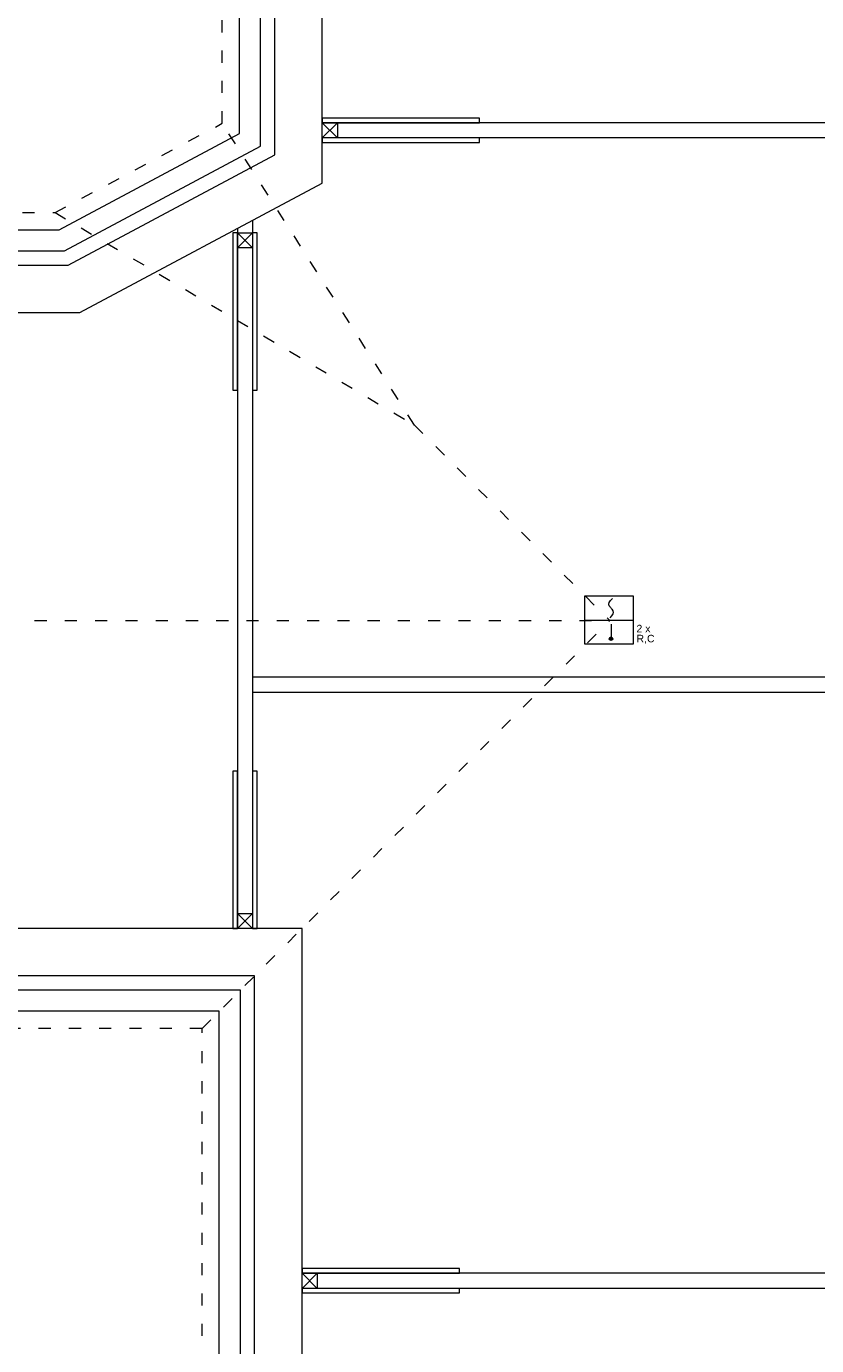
# Model space of a CAD drawing. Header units: centimetres. Extents: x 74437 to 92332, y -37016 to -3432.
# Tile 65 of 68: x 80437 to 81220, y -6992 to -5686. Entities that reach past the tile are written whole.
import ezdxf

# ---------------------------------------------------------------- set-up
doc = ezdxf.new("R2010")
doc.units = ezdxf.units.CM
doc.header["$LTSCALE"] = 0.02
doc.linetypes.add('ACAD_ISO03W100', pattern=[30, 12, -18])
doc.layers.get('0').update_dxf_attribs({"color": 8, "lineweight": 13})
for name, color, linetype, lineweight in [('koncepcja linie przekrojowe', 8, 'Continuous', 13), ('Linia SSP', 7, 'Continuous', 35), ('LINIE PRZEKROJOWE', 8, 'Continuous', 13)]:
    doc.layers.add(name, color=color, linetype=linetype, lineweight=lineweight)
doc.styles.get("Standard").update_dxf_attribs({"font": 'arial.ttf', "height": 12})

msp = doc.modelspace()

# ---------------------------------------------------------------- hatches: boundary and pattern name
at = {"layer": 'Linia SSP', "lineweight": 5}
msp.add_hatch(color=256, dxfattribs=at).paths.add_polyline_path([(81018, -6292.5, 1), (81014.5, -6292.5, 1)])

# ---------------------------------------------------------------- linework, layer by layer
at = {"linetype": 'ACAD_ISO03W100', "ltscale": 50}
for points in [[(79023, -5870.6), (80465.3, -5870.6), (80631, -5782.2), (80630.5, -4570.4), (82078, -4570.2), (82078, -5819.4), (82185, -5819.4), (82185, -6315.4), (82076, -6315.4), (82076, -7582.7), (80611, -7582.7), (80611, -6678.4), (80059, -6678.4), (80059, -7026.7), (76973, -7026.7)], [(80465.3, -5870.6), (80821.4, -6081), (80631, -5782.2)], [(80821.4, -6081), (80821.4, -6081)], [(80821.4, -6081), (81014.9, -6274.5)], [(80055, -6274.5), (81014.9, -6274.5)], [(80611, -6678.4), (81014.9, -6274.5)]]:
    msp.add_lwpolyline(points, dxfattribs=at)
for points in [[(79960, -5908.6), (80474.8, -5908.6), (80669, -5805), (80668.5, -4608.4), (82040, -4608.2), (82040, -5857.4), (82147, -5857.4), (82147, -6277.4), (82038, -6277.4), (82038, -7544.7), (80649, -7544.7), (80649, -6640.4), (80021, -6640.4)], [(79960, -5922.6), (80478.3, -5922.6), (80683, -5813.4), (80682.5, -4622.4), (82026, -4622.2), (82026, -5871.4), (82133, -5871.4), (82133, -6263.4), (82024, -6263.4), (82024, -7530.7), (80663, -7530.7), (80663, -6626.4), (80007, -6626.4)], [(81979, -5781.7), (80730, -5781.7)], [(81979, -5796.7), (80730, -5796.7)], [(80646, -5886.4), (80646, -6579.4)], [(80661, -5878.4), (80661, -6579.4)], [(81977, -6330.7), (80661, -6330.7)], [(81977, -6345.7), (80661, -6345.7)], [(81977, -6920.7), (80710, -6920.7)], [(81977, -6935.7), (80710, -6935.7)]]:
    msp.add_lwpolyline(points)
for points in [[(80885.9, -5781.7), (80885.9, -5777.1), (80730, -5777.1), (80730, -5781.7)], [(80885.9, -5801.2), (80885.9, -5796.7), (80730, -5796.7), (80730, -5801.2)], [(80646, -5890.5), (80641.4, -5890.5), (80641.4, -6046.3), (80646, -6046.3)], [(80665.5, -5890.5), (80661, -5890.5), (80661, -6046.3), (80665.5, -6046.3)], [(80646, -6423.5), (80641.4, -6423.5), (80641.4, -6579.4), (80646, -6579.4)], [(80665.5, -6423.5), (80661, -6423.5), (80661, -6579.4), (80665.5, -6579.4)], [(80865.9, -6920.7), (80865.9, -6916.1), (80710, -6916.1), (80710, -6920.7)], [(80865.9, -6940.2), (80865.9, -6935.7), (80710, -6935.7), (80710, -6940.2)]]:
    msp.add_lwpolyline(points, close=True)
at = {"layer": 'koncepcja linie przekrojowe'}
for points in [[(79006, -5887.6), (80469.5, -5887.6), (80648, -5792.4), (80647.5, -4587.4), (82061, -4587.2), (82061, -5836.4), (82168, -5836.4), (82168, -6298.4), (82059, -6298.4), (82059, -7565.7), (80628, -7565.7), (80628, -6661.4), (80042, -6661.4), (80042, -7009.7), (76990, -7009.7)], [(80035, -5969.6), (80490, -5969.6), (80730, -5841.6), (80729.5, -4669.4), (81979, -4669.2), (81979, -5918.4), (82086, -5918.4), (82086, -6216.4), (81977, -6216.4), (81977, -7483.7), (80710, -7483.7), (80710, -6579.4), (80035, -6579.4)], [(80035, -5969.6), (80490, -5969.6), (80730, -5841.6), (80729.5, -4669.4), (81979, -4669.2), (81979, -5918.4), (82086, -5918.4), (82086, -6216.4), (81977, -6216.4), (81977, -7483.7), (80710, -7483.7), (80710, -6579.4), (80035, -6579.4)]]:
    msp.add_lwpolyline(points, dxfattribs=at)
at = {"layer": 'Linia SSP', "linetype": 'Continuous', "lineweight": 5}
for p, q in [((81014.4, -6256.6), (81015.6, -6254.8)), ((81015.6, -6254.8), (81017.6, -6252.6)), ((81014, -6258.2), (81014.4, -6256.6)), ((81014.4, -6259.8), (81014, -6258.2)), ((81015.3, -6261.1), (81014.4, -6259.8)), ((81015.6, -6261.6), (81015.3, -6261.1)), ((81016.2, -6262.3), (81015.6, -6261.6)), ((81016.2, -6262.3), (81016.8, -6263)), ((81016.8, -6263), (81017.1, -6263.4)), ((81018, -6268), (81016.8, -6269.8)), ((81017.1, -6263.4), (81018, -6264.8)), ((81018, -6264.8), (81018.4, -6266.4)), ((81018.4, -6266.4), (81018, -6268)), ((81016.8, -6269.8), (81014.9, -6271.9))]:
    msp.add_line(p, q, dxfattribs=at)
at = {"layer": 'Linia SSP', "lineweight": 5}
for p, q in [((80990.3, -6274.1), (81038.1, -6274.1)), ((81016.2, -6278), (81016.2, -6292.5))]:
    msp.add_line(p, q, dxfattribs=at)
msp.add_lwpolyline([(80990.3, -6250.2), (81038.1, -6250.2), (81038.1, -6298), (80990.3, -6298)], close=True, dxfattribs=at)
msp.add_circle((81016.2, -6292.5), 1.75, dxfattribs=at)
at = {"layer": 'LINIE PRZEKROJOWE'}
for points in [[(80730, -5781.7), (80745, -5781.7), (80745, -5796.7), (80730, -5796.7)], [(80646, -5890.5), (80661, -5890.5), (80661, -5905.5), (80646, -5905.5)], [(80646, -6564.4), (80661, -6564.4), (80661, -6579.4), (80646, -6579.4)], [(80710, -6920.7), (80725, -6920.7), (80725, -6935.7), (80710, -6935.7)]]:
    msp.add_lwpolyline(points, close=True, dxfattribs=at)
for points in [[(80730, -5781.7), (80745, -5796.7)], [(80745, -5781.7), (80730, -5796.7)], [(80646, -5890.5), (80661, -5905.5)], [(80661, -5890.5), (80646, -5905.5)], [(80646, -6564.4), (80661, -6579.4)], [(80661, -6564.4), (80646, -6579.4)], [(80710, -6920.7), (80725, -6935.7)], [(80725, -6920.7), (80710, -6935.7)]]:
    msp.add_lwpolyline(points, dxfattribs=at)

# ---------------------------------------------------------------- texts
at = {"layer": 'Linia SSP', "lineweight": 5}
for s, p in [('2 x', (81041.4, -6286.2)), ('R,C', (81041.4, -6296.1))]:
    msp.add_text(s, height=7.46, dxfattribs=at).set_placement(p)

doc.saveas('drawing.dxf')
